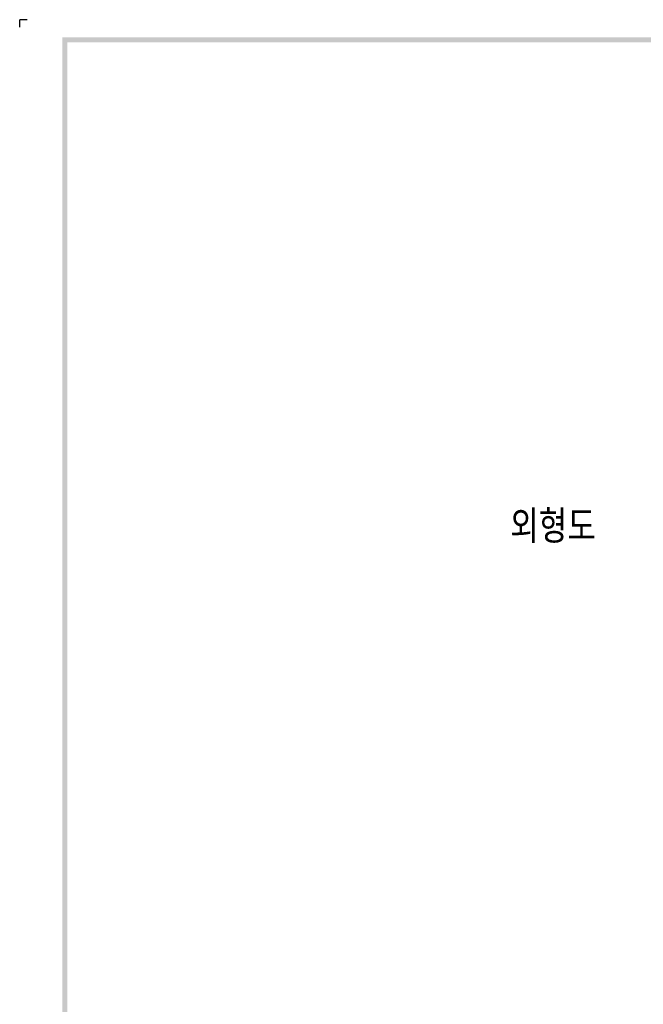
# Model space of a CAD drawing. Extents: x -457 to 2710, y -907 to 1699.
# Tile 4 of 17: x -457 to -171, y 1247 to 1699. Entities that reach past the tile are written whole.
import ezdxf

# ---------------------------------------------------------------- set-up
doc = ezdxf.new("R2010")
doc.units = 0
doc.header["$LTSCALE"] = 3
doc.header["$MEASUREMENT"] = 0
doc.layers.add('di', color=3, linetype='CONTINUOUS')
doc.layers.add('dwg', color=7, linetype='CONTINUOUS')
doc.styles.get("Standard").update_dxf_attribs({"font": 'romans.shx', "height": 4, "bigfont": 'ghs.shx'})

msp = doc.modelspace()

# ---------------------------------------------------------------- linework, layer by layer
at = {"layer": 'di'}
for p in [(-453.809, 1698.993), (-457.259, 1695.543)]:
    msp.add_line(p, (-457.259, 1698.993), dxfattribs=at)
at = {"layer": 'dwg'}
for points in [[(-437.709, 1690.943), (-435.409, 1688.643), (1439.091, 1690.943), (1436.791, 1688.643)], [(-437.709, 370.743), (-435.409, 371.893), (-437.709, 1690.943), (-435.409, 1688.643)]]:
    msp.add_trace(points, dxfattribs=at)

# ---------------------------------------------------------------- texts
at = {"layer": 'di', "insert": (-232.199, 1473.9), "char_height": 15, "width": 74.93994, "attachment_point": 1}
msp.add_mtext('{\\Fromans,hgs|c129;외형도}', dxfattribs=at)

doc.saveas('drawing.dxf')
